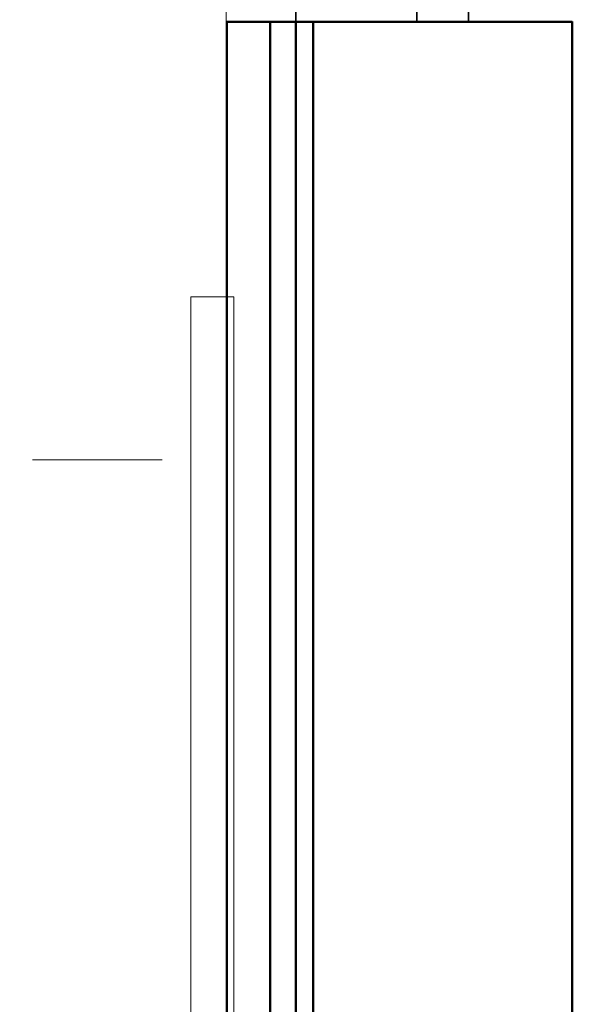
# Model space of a CAD drawing. Header units: millimetres. Extents: x -125 to 26481, y 4748 to 39818.
# Tile 15 of 104: x 11042 to 11682, y 34685 to 35825. Entities that reach past the tile are written whole.
import ezdxf

# ---------------------------------------------------------------- set-up
doc = ezdxf.new("R2010")
doc.units = ezdxf.units.MM
doc.linetypes.add('ADSK_Штриховая_ш3 п1_5', pattern=[225, 150, -75])
for name, color, linetype, lineweight in [('A-DETL-____-MBND', 5, 'ADSK_Штриховая_ш3 п1_5', 20), ('A-GENM-____-MCUT', 13, 'Continuous', 50), ('A-GENM-____-OTLN', 13, 'Continuous', 20), ('A-GLAZ-____-MCUT', 151, 'Continuous', 35), ('A-GLAZ-____-OTLN', 151, 'Continuous', 20), ('A-PART-____-MCUT', 2, 'Continuous', 50), ('A-PART-____-OTLN', 2, 'Continuous', 20), ('A-WALL-____-MCUT', 113, 'Continuous', 50), ('A-WALL-____-OTLN', 113, 'Continuous', 20), ('L-SITE-____-OTLN', 91, 'Continuous', 20)]:
    doc.layers.add(name, color=color, linetype=linetype, lineweight=lineweight)

# ---------------------------------------------------------------- blocks, each defined once
blk = doc.blocks.new('Family - Site-608699-В_Этаж 02_Отопление')
at = {"layer": 'A-DETL-____-MBND', "color": 253}
blk.add_line((26123.2, 35315.4), (26981.4, 35315.4), dxfattribs=at)
blk = doc.blocks.new('Прямая форма - Gypsum Plasterboard - Waterproof-610918-В_Этаж 02_Отопление')
at = {"layer": 'A-WALL-____-MCUT', "color": 9}
for p, q in [((7184.9, 0), (3493.1, 0)), ((7184.9, -50), (7184.9, 0)), ((3493.1, -50), (7184.9, -50))]:
    blk.add_line(p, q, dxfattribs=at)
blk = doc.blocks.new('Прямая форма - Insulation - Thermal Break-610919-В_Этаж 02_Отопление')
at = {"layer": 'A-WALL-____-MCUT', "color": 9}
for p, q in [((7184.9, -50), (3493.1, -50)), ((7184.9, -80), (7184.9, -50)), ((3493.1, -80), (7184.9, -80))]:
    blk.add_line(p, q, dxfattribs=at)
blk = doc.blocks.new('Прямая форма - Masonry Block - Structural-610920-В_Этаж 02_Отопление')
at = {"layer": 'A-WALL-____-MCUT', "color": 9}
for p, q in [((7184.9, -100), (5330, -100)), ((7184.9, -400), (7184.9, -100)), ((5330, -400), (7184.9, -400))]:
    blk.add_line(p, q, dxfattribs=at)
blk = doc.blocks.new('Прямая форма - Concrete - Structural-610921-В_Этаж 02_Отопление')
at = {"layer": 'A-WALL-____-MCUT', "color": 9}
for p, q in [((7184.9, -80), (3493.1, -80)), ((7184.9, -100), (7184.9, -80)), ((3493.1, -100), (7184.9, -100))]:
    blk.add_line(p, q, dxfattribs=at)
blk = doc.blocks.new('Прямая форма - SW - 004-610922-В_Этаж 02_Отопление')
for name in ['Прямая форма - Gypsum Plasterboard - Waterproof-610918-В_Этаж 02_Отопление', 'Прямая форма - Insulation - Thermal Break-610919-В_Этаж 02_Отопление', 'Прямая форма - Concrete - Structural-610921-В_Этаж 02_Отопление', 'Прямая форма - Masonry Block - Structural-610920-В_Этаж 02_Отопление']:
    blk.add_blockref(name, (0, 0))
blk = doc.blocks.new('Family - ფ2-610924-В_Этаж 02_Отопление')
at = {"layer": 'A-GENM-____-MCUT', "lineweight": 9}
for p, q in [((842.6, 1), (-842.6, 1)), ((-842.6, 1), (-842.6, -280)), ((-842.6, -280), (-842.6, -401))]:
    blk.add_line(p, q, dxfattribs=at)
blk = doc.blocks.new('Family - Gypsum Plasterboard - Waterproof-610926-В_Этаж 02_Отопление')
at = {"layer": 'A-PART-____-MCUT', "color": 9}
for p, q in [((7184.9, 0), (3493.1, 0)), ((7184.9, -50), (7184.9, 0)), ((3493.1, -50), (7184.9, -50))]:
    blk.add_line(p, q, dxfattribs=at)
blk = doc.blocks.new('Family - Insulation - Thermal Break-610928-В_Этаж 02_Отопление')
at = {"layer": 'A-PART-____-MCUT', "color": 9}
for p, q in [((7184.9, -50), (3493.1, -50)), ((7184.9, -80), (7184.9, -50)), ((3493.1, -80), (7184.9, -80))]:
    blk.add_line(p, q, dxfattribs=at)
blk = doc.blocks.new('Family - Masonry Block - Structural-610930-В_Этаж 02_Отопление')
at = {"layer": 'A-PART-____-MCUT', "color": 9}
for p, q in [((7184.9, -100), (5330, -100)), ((7184.9, -400), (7184.9, -100)), ((5330, -400), (7184.9, -400))]:
    blk.add_line(p, q, dxfattribs=at)
blk = doc.blocks.new('Family - Concrete - Structural-610932-В_Этаж 02_Отопление')
at = {"layer": 'A-PART-____-MCUT', "color": 9}
for p, q in [((7184.9, -80), (3493.1, -80)), ((7184.9, -100), (7184.9, -80)), ((3493.1, -100), (7184.9, -100))]:
    blk.add_line(p, q, dxfattribs=at)
blk = doc.blocks.new('Прямая форма - V line-611162-В_Этаж 02_Отопление')
at = {"layer": 'A-GLAZ-____-MCUT', "color": 53}
for p, q in [((55, -80), (0, -80)), ((0, -80), (0, -220)), ((0, -220), (80, -220)), ((115, -220), (0, -220)), ((0, -220), (0, -280)), ((0, -280), (140, -280))]:
    blk.add_line(p, q, dxfattribs=at)
blk = doc.blocks.new('Прямая форма - ფ2-611163-В_Этаж 02_Отопление')
blk.add_blockref('Прямая форма - V line-611162-В_Этаж 02_Отопление', (0, 0))
blk = doc.blocks.new('Прямая форма - V line-613386-В_Этаж 02_Отопление')
at = {"layer": 'A-GENM-____-MCUT', "lineweight": 9}
for p, q in [((26981.4, 35504.2), (26981.4, 32132.5)), ((27006.2, 35504.2), (26981.4, 35504.2)), ((27031.4, 35504.2), (27006.2, 35504.2)), ((27031.4, 32132.5), (27031.4, 35504.2))]:
    blk.add_line(p, q, dxfattribs=at)
blk = doc.blocks.new('Прямая форма - SLA - 004-613387-В_Этаж 02_Отопление')
blk.add_blockref('Прямая форма - V line-613386-В_Этаж 02_Отопление', (0, 0))
blk = doc.blocks.new('V line_ifc_RVT-1-В_Этаж 02_Отопление')
at = {"layer": 'A-GENM-____-OTLN', "color": 253, "lineweight": 20, "rotation": 90}
blk.add_blockref('Family - ფ2-610924-В_Этаж 02_Отопление', (27023.2, 36665.1), dxfattribs=at)
at = {"layer": 'A-GENM-____-OTLN', "color": 253, "lineweight": 20}
blk.add_blockref('Прямая форма - SLA - 004-613387-В_Этаж 02_Отопление', (0, 0), dxfattribs=at)
at = {"layer": 'A-GLAZ-____-OTLN', "color": 253, "lineweight": 20, "rotation": 90}
blk.add_blockref('Прямая форма - ფ2-611163-В_Этаж 02_Отопление', (27023.2, 35822.5), dxfattribs=at)
at = {"layer": 'A-PART-____-OTLN', "color": 253, "lineweight": 20, "rotation": 90}
for name in ['Family - Gypsum Plasterboard - Waterproof-610926-В_Этаж 02_Отопление', 'Family - Insulation - Thermal Break-610928-В_Этаж 02_Отопление', 'Family - Concrete - Structural-610932-В_Этаж 02_Отопление', 'Family - Masonry Block - Structural-610930-В_Этаж 02_Отопление']:
    blk.add_blockref(name, (27023.2, 28637.6), dxfattribs=at)
at = {"layer": 'A-WALL-____-OTLN', "color": 253, "lineweight": 20, "rotation": 90}
blk.add_blockref('Прямая форма - SW - 004-610922-В_Этаж 02_Отопление', (27023.2, 28637.6), dxfattribs=at)
at = {"layer": 'L-SITE-____-OTLN', "color": 253, "lineweight": 20}
blk.add_blockref('Family - Site-608699-В_Этаж 02_Отопление', (0, 0), dxfattribs=at)

msp = doc.modelspace()

# ---------------------------------------------------------------- block references
at = {"lineweight": 9}
msp.add_blockref('V line_ifc_RVT-1-В_Этаж 02_Отопление', (-15741.7, 0), dxfattribs=at)

doc.saveas('drawing.dxf')
